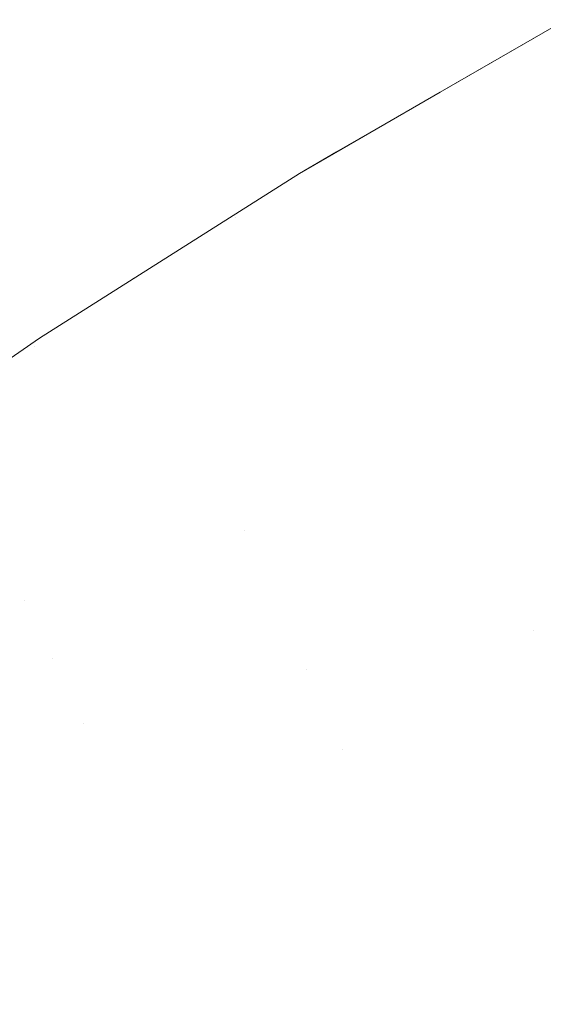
# Model space of a CAD drawing. Header units: centimetres. Extents: x -21.6 to 22.7, y 3.4 to 5.2.
# Tile 73 of 256: x -21.54375 to -21.53813, y 5.18065 to 5.19121. Entities that reach past the tile are written whole.
import ezdxf

# ---------------------------------------------------------------- set-up
doc = ezdxf.new("R2010")
doc.units = ezdxf.units.CM
doc.header["$LTSCALE"] = 2.54
doc.layers.add('Lucido design-1', color=7, linetype='Continuous')

# ---------------------------------------------------------------- blocks, each defined once
blk = doc.blocks.new('Gruppo-4-1')
at = {"color": 7, "linetype": 'Continuous', "lineweight": 9}
for points, invisible_edges in [([(-21.538121, 5.191068, -1872.313952), (-21.537889, 5.191208, -1872.315514), (-21.54035, 5.189791, -1872.315514), (-21.54035, 5.189787, -1872.313952)], 13), ([(-21.54035, 5.189791, -1872.315514), (-21.537889, 5.191208, -1872.315514), (-21.537889, 5.191208, -1872.915514), (-21.539237, 5.190432, -1872.915514)], 10), ([(-21.539237, 5.190432, -1872.915514), (-21.537889, 5.191208, -1872.915514), (-21.538108, 5.191034, -1872.918638), (-21.539228, 5.190403, -1872.918638)], 14), ([(-21.54035, 5.189787, -1872.313952), (-21.540336, 5.189754, -1872.31239), (-21.538108, 5.191034, -1872.31239), (-21.538121, 5.191068, -1872.313952)], 15), ([(-21.538087, 5.190979, -1872.310829), (-21.538108, 5.191034, -1872.31239), (-21.540336, 5.189754, -1872.31239), (-21.540314, 5.189699, -1872.310829)], 15), ([(-21.540314, 5.189699, -1872.310829), (-21.540282, 5.189623, -1872.30927), (-21.538057, 5.190901, -1872.30927), (-21.538087, 5.190979, -1872.310829)], 15), ([(-21.539228, 5.190403, -1872.918638), (-21.538108, 5.191034, -1872.918638), (-21.538057, 5.190901, -1872.921758), (-21.539175, 5.190271, -1872.921758)], 15), ([(-21.538019, 5.190802, -1872.307713), (-21.538057, 5.190901, -1872.30927), (-21.540282, 5.189623, -1872.30927), (-21.540242, 5.189525, -1872.307713)], 15), ([(-21.539175, 5.190271, -1872.921758), (-21.538057, 5.190901, -1872.921758), (-21.537973, 5.19068, -1872.924868), (-21.539088, 5.190051, -1872.924868)], 15), ([(-21.540242, 5.189525, -1872.307713), (-21.540192, 5.189405, -1872.30616), (-21.537973, 5.19068, -1872.30616), (-21.538019, 5.190802, -1872.307713)], 15), ([(-21.537918, 5.190537, -1872.304609), (-21.537973, 5.19068, -1872.30616), (-21.540192, 5.189405, -1872.30616), (-21.540134, 5.189263, -1872.304609)], 15), ([(-21.539088, 5.190051, -1872.924868), (-21.537973, 5.19068, -1872.924868), (-21.537855, 5.190372, -1872.927965), (-21.538967, 5.189745, -1872.927965)], 15), ([(-21.540134, 5.189263, -1872.304609), (-21.540067, 5.189101, -1872.303063), (-21.537855, 5.190372, -1872.303063), (-21.537918, 5.190537, -1872.304609)], 15), ([(-21.539237, 5.190432, -1872.915514), (-21.540748, 5.189561, -1872.915514), (-21.540748, 5.189561, -1872.315514), (-21.54035, 5.189791, -1872.315514)], 10), ([(-21.539228, 5.190403, -1872.918638), (-21.540336, 5.189754, -1872.918638), (-21.540748, 5.189561, -1872.915514), (-21.539237, 5.190432, -1872.915514)], 11), ([(-21.539175, 5.190271, -1872.921758), (-21.540282, 5.189623, -1872.921758), (-21.540336, 5.189754, -1872.918638), (-21.539228, 5.190403, -1872.918638)], 15), ([(-21.537784, 5.190185, -1872.301521), (-21.537855, 5.190372, -1872.303063), (-21.540067, 5.189101, -1872.303063), (-21.539991, 5.188916, -1872.301521)], 15), ([(-21.538967, 5.189745, -1872.927965), (-21.537855, 5.190372, -1872.927965), (-21.537704, 5.189976, -1872.931044), (-21.538811, 5.189352, -1872.931044)], 15), ([(-21.539088, 5.190051, -1872.924868), (-21.540192, 5.189405, -1872.924868), (-21.540282, 5.189623, -1872.921758), (-21.539175, 5.190271, -1872.921758)], 15), ([(-21.539991, 5.188916, -1872.301521), (-21.539906, 5.188711, -1872.299984), (-21.537704, 5.189976, -1872.299984), (-21.537784, 5.190185, -1872.301521)], 15), ([(-21.538967, 5.189745, -1872.927965), (-21.540067, 5.189101, -1872.927965), (-21.540192, 5.189405, -1872.924868), (-21.539088, 5.190051, -1872.924868)], 15), ([(-21.537616, 5.189746, -1872.298453), (-21.537704, 5.189976, -1872.299984), (-21.539906, 5.188711, -1872.299984), (-21.539813, 5.188484, -1872.298453)], 15), ([(-21.538811, 5.189352, -1872.931044), (-21.537704, 5.189976, -1872.931044), (-21.53752, 5.189495, -1872.934101), (-21.538621, 5.188875, -1872.934101)], 15), ([(-21.54035, 5.189787, -1872.313952), (-21.54035, 5.189791, -1872.315514), (-21.540748, 5.189561, -1872.315514)], 9), ([(-21.542531, 5.188437, -1872.313952), (-21.542517, 5.188404, -1872.31239), (-21.540336, 5.189754, -1872.31239), (-21.54035, 5.189787, -1872.313952)], 15), ([(-21.542531, 5.188437, -1872.313952), (-21.54035, 5.189787, -1872.313952), (-21.540748, 5.189561, -1872.315514)], 11), ([(-21.540314, 5.189699, -1872.310829), (-21.540336, 5.189754, -1872.31239), (-21.542517, 5.188404, -1872.31239), (-21.542493, 5.18835, -1872.310829)], 15), ([(-21.542493, 5.18835, -1872.310829), (-21.542459, 5.188275, -1872.30927), (-21.540282, 5.189623, -1872.30927), (-21.540314, 5.189699, -1872.310829)], 15), ([(-21.540748, 5.189561, -1872.915514), (-21.540336, 5.189754, -1872.918638), (-21.541432, 5.189088, -1872.918638)], 11), ([(-21.541432, 5.189088, -1872.918638), (-21.540336, 5.189754, -1872.918638), (-21.540282, 5.189623, -1872.921758), (-21.541377, 5.188958, -1872.921758)], 15), ([(-21.538811, 5.189352, -1872.931044), (-21.539906, 5.188711, -1872.931044), (-21.540067, 5.189101, -1872.927965), (-21.538967, 5.189745, -1872.927965)], 15), ([(-21.539813, 5.188484, -1872.298453), (-21.539711, 5.188237, -1872.296927), (-21.53752, 5.189495, -1872.296927), (-21.537616, 5.189746, -1872.298453)], 15), ([(-21.540242, 5.189525, -1872.307713), (-21.540282, 5.189623, -1872.30927), (-21.542459, 5.188275, -1872.30927), (-21.542416, 5.188178, -1872.307713)], 15), ([(-21.541377, 5.188958, -1872.921758), (-21.540282, 5.189623, -1872.921758), (-21.540192, 5.189405, -1872.924868), (-21.541284, 5.188741, -1872.924868)], 15), ([(-21.540748, 5.189561, -1872.315514), (-21.543536, 5.187795, -1872.315514), (-21.542531, 5.188437, -1872.313952)], 10), ([(-21.543536, 5.187795, -1872.915514), (-21.543536, 5.187795, -1872.315514), (-21.540748, 5.189561, -1872.315514), (-21.540748, 5.189561, -1872.915514)], 5), ([(-21.541432, 5.189088, -1872.918638), (-21.542517, 5.188404, -1872.918638), (-21.543536, 5.187795, -1872.915514), (-21.540748, 5.189561, -1872.915514)], 11), ([(-21.542416, 5.188178, -1872.307713), (-21.542364, 5.18806, -1872.30616), (-21.540192, 5.189405, -1872.30616), (-21.540242, 5.189525, -1872.307713)], 15), ([(-21.537416, 5.189223, -1872.295409), (-21.53752, 5.189495, -1872.296927), (-21.539711, 5.188237, -1872.296927), (-21.5396, 5.187968, -1872.295409)], 15), ([(-21.538621, 5.188875, -1872.934101), (-21.53752, 5.189495, -1872.934101), (-21.537305, 5.18893, -1872.93713), (-21.538398, 5.188314, -1872.93713)], 15), ([(-21.540134, 5.189263, -1872.304609), (-21.540192, 5.189405, -1872.30616), (-21.542364, 5.18806, -1872.30616), (-21.542302, 5.187921, -1872.304609)], 15), ([(-21.541284, 5.188741, -1872.924868), (-21.540192, 5.189405, -1872.924868), (-21.540067, 5.189101, -1872.927965), (-21.541155, 5.188439, -1872.927965)], 15), ([(-21.542302, 5.187921, -1872.304609), (-21.542231, 5.187761, -1872.303063), (-21.540067, 5.189101, -1872.303063), (-21.540134, 5.189263, -1872.304609)], 15), ([(-21.538621, 5.188875, -1872.934101), (-21.539711, 5.188237, -1872.934101), (-21.539906, 5.188711, -1872.931044), (-21.538811, 5.189352, -1872.931044)], 15), ([(-21.5396, 5.187968, -1872.295409), (-21.539481, 5.18768, -1872.293898), (-21.537305, 5.18893, -1872.293898), (-21.537416, 5.189223, -1872.295409)], 15), ([(-21.541377, 5.188958, -1872.921758), (-21.542459, 5.188275, -1872.921758), (-21.542517, 5.188404, -1872.918638), (-21.541432, 5.189088, -1872.918638)], 15), ([(-21.539991, 5.188916, -1872.301521), (-21.540067, 5.189101, -1872.303063), (-21.542231, 5.187761, -1872.303063), (-21.542151, 5.187579, -1872.301521)], 15), ([(-21.541155, 5.188439, -1872.927965), (-21.540067, 5.189101, -1872.927965), (-21.539906, 5.188711, -1872.931044), (-21.54099, 5.188052, -1872.931044)], 15), ([(-21.541284, 5.188741, -1872.924868), (-21.542364, 5.18806, -1872.924868), (-21.542459, 5.188275, -1872.921758), (-21.541377, 5.188958, -1872.921758)], 15), ([(-21.542151, 5.187579, -1872.301521), (-21.542061, 5.187377, -1872.299984), (-21.539906, 5.188711, -1872.299984), (-21.539991, 5.188916, -1872.301521)], 15), ([(-21.538398, 5.188314, -1872.93713), (-21.539481, 5.18768, -1872.93713), (-21.539711, 5.188237, -1872.934101), (-21.538621, 5.188875, -1872.934101)], 15), ([(-21.537185, 5.188617, -1872.292394), (-21.537305, 5.18893, -1872.293898), (-21.539481, 5.18768, -1872.293898), (-21.539354, 5.187371, -1872.292394)], 15), ([(-21.538398, 5.188314, -1872.93713), (-21.537305, 5.18893, -1872.93713), (-21.537057, 5.188283, -1872.940129), (-21.538143, 5.187671, -1872.940129)], 15), ([(-21.541155, 5.188439, -1872.927965), (-21.542231, 5.187761, -1872.927965), (-21.542364, 5.18806, -1872.924868), (-21.541284, 5.188741, -1872.924868)], 15), ([(-21.539813, 5.188484, -1872.298453), (-21.539906, 5.188711, -1872.299984), (-21.542061, 5.187377, -1872.299984), (-21.541962, 5.187154, -1872.298453)], 15), ([(-21.54099, 5.188052, -1872.931044), (-21.539906, 5.188711, -1872.931044), (-21.539711, 5.188237, -1872.934101), (-21.540788, 5.187582, -1872.934101)], 15), ([(-21.539354, 5.187371, -1872.292394), (-21.539218, 5.187041, -1872.290899), (-21.537057, 5.188283, -1872.290899), (-21.537185, 5.188617, -1872.292394)], 15), ([(-21.544662, 5.18702, -1872.313952), (-21.542531, 5.188437, -1872.313952), (-21.543536, 5.187795, -1872.315514)], 11), ([(-21.544662, 5.18702, -1872.313952), (-21.544647, 5.186988, -1872.31239), (-21.542517, 5.188404, -1872.31239), (-21.542531, 5.188437, -1872.313952)], 15), ([(-21.54099, 5.188052, -1872.931044), (-21.542061, 5.187377, -1872.931044), (-21.542231, 5.187761, -1872.927965), (-21.541155, 5.188439, -1872.927965)], 15), ([(-21.541962, 5.187154, -1872.298453), (-21.541854, 5.18691, -1872.296927), (-21.539711, 5.188237, -1872.296927), (-21.539813, 5.188484, -1872.298453)], 15), ([(-21.542493, 5.18835, -1872.310829), (-21.542517, 5.188404, -1872.31239), (-21.544647, 5.186988, -1872.31239), (-21.544622, 5.186935, -1872.310829)], 15), ([(-21.544622, 5.186935, -1872.310829), (-21.544587, 5.186861, -1872.30927), (-21.542459, 5.188275, -1872.30927), (-21.542493, 5.18835, -1872.310829)], 15), ([(-21.543536, 5.187795, -1872.915514), (-21.542517, 5.188404, -1872.918638), (-21.543588, 5.187704, -1872.918638)], 11), ([(-21.543588, 5.187704, -1872.918638), (-21.542517, 5.188404, -1872.918638), (-21.542459, 5.188275, -1872.921758), (-21.543529, 5.187576, -1872.921758)], 15), ([(-21.538143, 5.187671, -1872.940129), (-21.539218, 5.187041, -1872.940129), (-21.539481, 5.18768, -1872.93713), (-21.538398, 5.188314, -1872.93713)], 15), ([(-21.542416, 5.188178, -1872.307713), (-21.542459, 5.188275, -1872.30927), (-21.544587, 5.186861, -1872.30927), (-21.544542, 5.186766, -1872.307713)], 15), ([(-21.543529, 5.187576, -1872.921758), (-21.542459, 5.188275, -1872.921758), (-21.542364, 5.18806, -1872.924868), (-21.543432, 5.187363, -1872.924868)], 15), ([(-21.5396, 5.187968, -1872.295409), (-21.539711, 5.188237, -1872.296927), (-21.541854, 5.18691, -1872.296927), (-21.541737, 5.186646, -1872.295409)], 15), ([(-21.540788, 5.187582, -1872.934101), (-21.539711, 5.188237, -1872.934101), (-21.539481, 5.18768, -1872.93713), (-21.540552, 5.187029, -1872.93713)], 15), ([(-21.536922, 5.187929, -1872.289412), (-21.537057, 5.188283, -1872.290899), (-21.539218, 5.187041, -1872.290899), (-21.539074, 5.186692, -1872.289412)], 15), ([(-21.538143, 5.187671, -1872.940129), (-21.537057, 5.188283, -1872.940129), (-21.536779, 5.187555, -1872.943094), (-21.537856, 5.186947, -1872.943094)], 15), ([(-21.544542, 5.186766, -1872.307713), (-21.544487, 5.18665, -1872.30616), (-21.542364, 5.18806, -1872.30616), (-21.542416, 5.188178, -1872.307713)], 15), ([(-21.542302, 5.187921, -1872.304609), (-21.542364, 5.18806, -1872.30616), (-21.544487, 5.18665, -1872.30616), (-21.544421, 5.186513, -1872.304609)], 15), ([(-21.543432, 5.187363, -1872.924868), (-21.542364, 5.18806, -1872.924868), (-21.542231, 5.187761, -1872.927965), (-21.543295, 5.187066, -1872.927965)], 15), ([(-21.540788, 5.187582, -1872.934101), (-21.541854, 5.18691, -1872.934101), (-21.542061, 5.187377, -1872.931044), (-21.54099, 5.188052, -1872.931044)], 15), ([(-21.544421, 5.186513, -1872.304609), (-21.544346, 5.186355, -1872.303063), (-21.542231, 5.187761, -1872.303063), (-21.542302, 5.187921, -1872.304609)], 15), ([(-21.541737, 5.186646, -1872.295409), (-21.541611, 5.186361, -1872.293898), (-21.539481, 5.18768, -1872.293898), (-21.5396, 5.187968, -1872.295409)], 15), ([(-21.539074, 5.186692, -1872.289412), (-21.538922, 5.186323, -1872.287934), (-21.536779, 5.187555, -1872.287934), (-21.536922, 5.187929, -1872.289412)], 15), ([(-21.543536, 5.187795, -1872.315514), (-21.544657, 5.187016, -1872.315514), (-21.544662, 5.18702, -1872.313952)], 10), ([(-21.544657, 5.187016, -1872.315514), (-21.543536, 5.187795, -1872.315514), (-21.543536, 5.187795, -1872.915514), (-21.544657, 5.187016, -1872.915514)], 10), ([(-21.543588, 5.187704, -1872.918638), (-21.544647, 5.186988, -1872.918638), (-21.544657, 5.187016, -1872.915514), (-21.543536, 5.187795, -1872.915514)], 11), ([(-21.543529, 5.187576, -1872.921758), (-21.544587, 5.186861, -1872.921758), (-21.544647, 5.186988, -1872.918638), (-21.543588, 5.187704, -1872.918638)], 15), ([(-21.542151, 5.187579, -1872.301521), (-21.542231, 5.187761, -1872.303063), (-21.544346, 5.186355, -1872.303063), (-21.544262, 5.186176, -1872.301521)], 15), ([(-21.543295, 5.187066, -1872.927965), (-21.542231, 5.187761, -1872.927965), (-21.542061, 5.187377, -1872.931044), (-21.54312, 5.186685, -1872.931044)], 15), ([(-21.539354, 5.187371, -1872.292394), (-21.539481, 5.18768, -1872.293898), (-21.541611, 5.186361, -1872.293898), (-21.541476, 5.186057, -1872.292394)], 15), ([(-21.540552, 5.187029, -1872.93713), (-21.539481, 5.18768, -1872.93713), (-21.539218, 5.187041, -1872.940129), (-21.540281, 5.186395, -1872.940129)], 15), ([(-21.543432, 5.187363, -1872.924868), (-21.544487, 5.18665, -1872.924868), (-21.544587, 5.186861, -1872.921758), (-21.543529, 5.187576, -1872.921758)], 15), ([(-21.544262, 5.186176, -1872.301521), (-21.544167, 5.185977, -1872.299984), (-21.542061, 5.187377, -1872.299984), (-21.542151, 5.187579, -1872.301521)], 15), ([(-21.540552, 5.187029, -1872.93713), (-21.541611, 5.186361, -1872.93713), (-21.541854, 5.18691, -1872.934101), (-21.540788, 5.187582, -1872.934101)], 15), ([(-21.537856, 5.186947, -1872.943094), (-21.538922, 5.186323, -1872.943094), (-21.539218, 5.187041, -1872.940129), (-21.538143, 5.187671, -1872.940129)], 15), ([(-21.536629, 5.187161, -1872.286467), (-21.536779, 5.187555, -1872.287934), (-21.538922, 5.186323, -1872.287934), (-21.538762, 5.185935, -1872.286467)], 15), ([(-21.543295, 5.187066, -1872.927965), (-21.544346, 5.186355, -1872.927965), (-21.544487, 5.18665, -1872.924868), (-21.543432, 5.187363, -1872.924868)], 15), ([(-21.541962, 5.187154, -1872.298453), (-21.542061, 5.187377, -1872.299984), (-21.544167, 5.185977, -1872.299984), (-21.544063, 5.185758, -1872.298453)], 15), ([(-21.54312, 5.186685, -1872.931044), (-21.542061, 5.187377, -1872.931044), (-21.541854, 5.18691, -1872.934101), (-21.542908, 5.186222, -1872.934101)], 15), ([(-21.541476, 5.186057, -1872.292394), (-21.541332, 5.185732, -1872.290899), (-21.539218, 5.187041, -1872.290899), (-21.539354, 5.187371, -1872.292394)], 15), ([(-21.544063, 5.185758, -1872.298453), (-21.543949, 5.185518, -1872.296927), (-21.541854, 5.18691, -1872.296927), (-21.541962, 5.187154, -1872.298453)], 15), ([(-21.538762, 5.185935, -1872.286467), (-21.538594, 5.185528, -1872.285009), (-21.536471, 5.186748, -1872.285009), (-21.536629, 5.187161, -1872.286467)], 15), ([(-21.54312, 5.186685, -1872.931044), (-21.544167, 5.185977, -1872.931044), (-21.544346, 5.186355, -1872.927965), (-21.543295, 5.187066, -1872.927965)], 15), ([(-21.540281, 5.186395, -1872.940129), (-21.541332, 5.185732, -1872.940129), (-21.541611, 5.186361, -1872.93713), (-21.540552, 5.187029, -1872.93713)], 15), ([(-21.539074, 5.186692, -1872.289412), (-21.539218, 5.187041, -1872.290899), (-21.541332, 5.185732, -1872.290899), (-21.54118, 5.185388, -1872.289412)], 15), ([(-21.540281, 5.186395, -1872.940129), (-21.539218, 5.187041, -1872.940129), (-21.538922, 5.186323, -1872.943094), (-21.539976, 5.185682, -1872.943094)], 15), ([(-21.537538, 5.186146, -1872.946019), (-21.538594, 5.185528, -1872.946019), (-21.538922, 5.186323, -1872.943094), (-21.537856, 5.186947, -1872.943094)], 15), ([(-21.541737, 5.186646, -1872.295409), (-21.541854, 5.18691, -1872.296927), (-21.543949, 5.185518, -1872.296927), (-21.543825, 5.185258, -1872.295409)], 15), ([(-21.542908, 5.186222, -1872.934101), (-21.541854, 5.18691, -1872.934101), (-21.541611, 5.186361, -1872.93713), (-21.542658, 5.185677, -1872.93713)], 15), ([(-21.536306, 5.186315, -1872.283562), (-21.536471, 5.186748, -1872.285009), (-21.538594, 5.185528, -1872.285009), (-21.538418, 5.185101, -1872.283562)], 15), ([(-21.542908, 5.186222, -1872.934101), (-21.543949, 5.185518, -1872.934101), (-21.544167, 5.185977, -1872.931044), (-21.54312, 5.186685, -1872.931044)], 15), ([(-21.543825, 5.185258, -1872.295409), (-21.543692, 5.184978, -1872.293898), (-21.541611, 5.186361, -1872.293898), (-21.541737, 5.186646, -1872.295409)], 15), ([(-21.54118, 5.185388, -1872.289412), (-21.541019, 5.185025, -1872.287934), (-21.538922, 5.186323, -1872.287934), (-21.539074, 5.186692, -1872.289412)], 15), ([(-21.541476, 5.186057, -1872.292394), (-21.541611, 5.186361, -1872.293898), (-21.543692, 5.184978, -1872.293898)], 11), ([(-21.542658, 5.185677, -1872.93713), (-21.541611, 5.186361, -1872.93713), (-21.541332, 5.185732, -1872.940129)], 11), ([(-21.539976, 5.185682, -1872.943094), (-21.541019, 5.185025, -1872.943094), (-21.541332, 5.185732, -1872.940129), (-21.540281, 5.186395, -1872.940129)], 15), ([(-21.538762, 5.185935, -1872.286467), (-21.538922, 5.186323, -1872.287934), (-21.541019, 5.185025, -1872.287934), (-21.540849, 5.184643, -1872.286467)], 15), ([(-21.539976, 5.185682, -1872.943094), (-21.538922, 5.186323, -1872.943094), (-21.538594, 5.185528, -1872.946019), (-21.539638, 5.184893, -1872.946019)], 15), ([(-21.538418, 5.185101, -1872.283562), (-21.538235, 5.184657, -1872.282125), (-21.536134, 5.185864, -1872.282125), (-21.536306, 5.186315, -1872.283562)], 15), ([(-21.542658, 5.185677, -1872.93713), (-21.543692, 5.184978, -1872.93713), (-21.543949, 5.185518, -1872.934101), (-21.542908, 5.186222, -1872.934101)], 15), ([(-21.53719, 5.185269, -1872.948903), (-21.538235, 5.184657, -1872.948903), (-21.538594, 5.185528, -1872.946019), (-21.537538, 5.186146, -1872.946019)], 15), ([(-21.543692, 5.184978, -1872.293898), (-21.543398, 5.184359, -1872.290899), (-21.541332, 5.185732, -1872.290899), (-21.541476, 5.186057, -1872.292394)], 15), ([(-21.540849, 5.184643, -1872.286467), (-21.540671, 5.184242, -1872.285009), (-21.538594, 5.185528, -1872.285009), (-21.538762, 5.185935, -1872.286467)], 15), ([(-21.535954, 5.185395, -1872.280701), (-21.536134, 5.185864, -1872.282125), (-21.538235, 5.184657, -1872.282125), (-21.538044, 5.184194, -1872.280701)], 15), ([(-21.541332, 5.185732, -1872.940129), (-21.543398, 5.184359, -1872.940129), (-21.543692, 5.184978, -1872.93713), (-21.542658, 5.185677, -1872.93713)], 15), ([(-21.54118, 5.185388, -1872.289412), (-21.541332, 5.185732, -1872.290899), (-21.543398, 5.184359, -1872.290899)], 11), ([(-21.543068, 5.183664, -1872.943094), (-21.543398, 5.184359, -1872.940129), (-21.541332, 5.185732, -1872.940129), (-21.541019, 5.185025, -1872.943094)], 15), ([(-21.539638, 5.184893, -1872.946019), (-21.540671, 5.184242, -1872.946019), (-21.541019, 5.185025, -1872.943094), (-21.539976, 5.185682, -1872.943094)], 15), ([(-21.545723, 5.183534, -1872.93713), (-21.545993, 5.184064, -1872.934101), (-21.543949, 5.185518, -1872.934101), (-21.543692, 5.184978, -1872.93713)], 15), ([(-21.538418, 5.185101, -1872.283562), (-21.538594, 5.185528, -1872.285009), (-21.540671, 5.184242, -1872.285009)], 11), ([(-21.539638, 5.184893, -1872.946019), (-21.538594, 5.185528, -1872.946019), (-21.538235, 5.184657, -1872.948903)], 11), ([(-21.543398, 5.184359, -1872.290899), (-21.543068, 5.183664, -1872.287934), (-21.541019, 5.185025, -1872.287934), (-21.54118, 5.185388, -1872.289412)], 15), ([(-21.545993, 5.184064, -1872.296927), (-21.545723, 5.183534, -1872.293898), (-21.543692, 5.184978, -1872.293898), (-21.543825, 5.185258, -1872.295409)], 15), ([(-21.536812, 5.184318, -1872.95174), (-21.537846, 5.183713, -1872.95174), (-21.538235, 5.184657, -1872.948903), (-21.53719, 5.185269, -1872.948903)], 15), ([(-21.540671, 5.184242, -1872.285009), (-21.540291, 5.183384, -1872.282125), (-21.538235, 5.184657, -1872.282125), (-21.538418, 5.185101, -1872.283562)], 15), ([(-21.543692, 5.184978, -1872.293898), (-21.545723, 5.183534, -1872.293898), (-21.545415, 5.182926, -1872.290899), (-21.543398, 5.184359, -1872.290899)], 15), ([(-21.543692, 5.184978, -1872.93713), (-21.543398, 5.184359, -1872.940129), (-21.545415, 5.182926, -1872.940129), (-21.545723, 5.183534, -1872.93713)], 15), ([(-21.540849, 5.184643, -1872.286467), (-21.541019, 5.185025, -1872.287934), (-21.543068, 5.183664, -1872.287934)], 11), ([(-21.541019, 5.185025, -1872.943094), (-21.540671, 5.184242, -1872.946019), (-21.542702, 5.182893, -1872.946019), (-21.543068, 5.183664, -1872.943094)], 15), ([(-21.538235, 5.184657, -1872.948903), (-21.540291, 5.183384, -1872.948903), (-21.540671, 5.184242, -1872.946019), (-21.539638, 5.184893, -1872.946019)], 15), ([(-21.543068, 5.183664, -1872.287934), (-21.542702, 5.182893, -1872.285009), (-21.540671, 5.184242, -1872.285009), (-21.540849, 5.184643, -1872.286467)], 15), ([(-21.538044, 5.184194, -1872.280701), (-21.538235, 5.184657, -1872.282125), (-21.540291, 5.183384, -1872.282125)], 11), ([(-21.538235, 5.184657, -1872.948903), (-21.537846, 5.183713, -1872.95174), (-21.539879, 5.182454, -1872.95174), (-21.540291, 5.183384, -1872.948903)], 15), ([(-21.543398, 5.184359, -1872.290899), (-21.545415, 5.182926, -1872.290899), (-21.545067, 5.182242, -1872.287934), (-21.543068, 5.183664, -1872.287934)], 15), ([(-21.545067, 5.182242, -1872.943094), (-21.545415, 5.182926, -1872.940129), (-21.543398, 5.184359, -1872.940129), (-21.543068, 5.183664, -1872.943094)], 15), ([(-21.542301, 5.182048, -1872.282125), (-21.540291, 5.183384, -1872.282125), (-21.540671, 5.184242, -1872.285009), (-21.542702, 5.182893, -1872.285009)], 15), ([(-21.542301, 5.182048, -1872.948903), (-21.542702, 5.182893, -1872.946019), (-21.540671, 5.184242, -1872.946019), (-21.540291, 5.183384, -1872.948903)], 15), ([(-21.540291, 5.183384, -1872.282125), (-21.539879, 5.182454, -1872.279288), (-21.537846, 5.183713, -1872.279288), (-21.538044, 5.184194, -1872.280701)], 15), ([(-21.537846, 5.183713, -1872.279288), (-21.539879, 5.182454, -1872.279288), (-21.539436, 5.181455, -1872.276499), (-21.537427, 5.182698, -1872.276499)], 15), ([(-21.539436, 5.181455, -1872.954529), (-21.539879, 5.182454, -1872.95174), (-21.537846, 5.183713, -1872.95174), (-21.537427, 5.182698, -1872.954529)], 15), ([(-21.543068, 5.183664, -1872.287934), (-21.545067, 5.182242, -1872.287934), (-21.544683, 5.181484, -1872.285009), (-21.542702, 5.182893, -1872.285009)], 15), ([(-21.543068, 5.183664, -1872.943094), (-21.542702, 5.182893, -1872.946019), (-21.544683, 5.181484, -1872.946019), (-21.545067, 5.182242, -1872.943094)], 15), ([(-21.541866, 5.181134, -1872.279288), (-21.539879, 5.182454, -1872.279288), (-21.540291, 5.183384, -1872.282125), (-21.542301, 5.182048, -1872.282125)], 15), ([(-21.540291, 5.183384, -1872.948903), (-21.539879, 5.182454, -1872.95174), (-21.541866, 5.181134, -1872.95174), (-21.542301, 5.182048, -1872.948903)], 15), ([(-21.542702, 5.182893, -1872.285009), (-21.544683, 5.181484, -1872.285009), (-21.544261, 5.180654, -1872.282125), (-21.542301, 5.182048, -1872.282125)], 15), ([(-21.544261, 5.180654, -1872.948903), (-21.544683, 5.181484, -1872.946019), (-21.542702, 5.182893, -1872.946019), (-21.542301, 5.182048, -1872.948903)], 15), ([(-21.537427, 5.182698, -1872.276499), (-21.539436, 5.181455, -1872.276499), (-21.538963, 5.180389, -1872.273762), (-21.536981, 5.181616, -1872.273762)], 15), ([(-21.537427, 5.182698, -1872.954529), (-21.536981, 5.181616, -1872.957266), (-21.538963, 5.180389, -1872.957266), (-21.539436, 5.181455, -1872.954529)], 15), ([(-21.541399, 5.18015, -1872.276499), (-21.539436, 5.181455, -1872.276499), (-21.539879, 5.182454, -1872.279288), (-21.541866, 5.181134, -1872.279288)], 15), ([(-21.541399, 5.18015, -1872.954529), (-21.541866, 5.181134, -1872.95174), (-21.539879, 5.182454, -1872.95174), (-21.539436, 5.181455, -1872.954529)], 15), ([(-21.542301, 5.182048, -1872.282125), (-21.544261, 5.180654, -1872.282125), (-21.543805, 5.179755, -1872.279288), (-21.541866, 5.181134, -1872.279288)], 15), ([(-21.542301, 5.182048, -1872.948903), (-21.541866, 5.181134, -1872.95174), (-21.543805, 5.179755, -1872.95174), (-21.544261, 5.180654, -1872.948903)], 15), ([(-21.536981, 5.181616, -1872.273762), (-21.538963, 5.180389, -1872.273762), (-21.538462, 5.179258, -1872.27108), (-21.536508, 5.180468, -1872.27108)], 15), ([(-21.538462, 5.179258, -1872.959948), (-21.538963, 5.180389, -1872.957266), (-21.536981, 5.181616, -1872.957266), (-21.536508, 5.180468, -1872.959948)], 15), ([(-21.5409, 5.179101, -1872.273762), (-21.538963, 5.180389, -1872.273762), (-21.539436, 5.181455, -1872.276499), (-21.541399, 5.18015, -1872.276499)], 15), ([(-21.539436, 5.181455, -1872.954529), (-21.538963, 5.180389, -1872.957266), (-21.5409, 5.179101, -1872.957266), (-21.541399, 5.18015, -1872.954529)], 15), ([(-21.541866, 5.181134, -1872.279288), (-21.543805, 5.179755, -1872.279288), (-21.543314, 5.178788, -1872.276499), (-21.541399, 5.18015, -1872.276499)], 15), ([(-21.543314, 5.178788, -1872.954529), (-21.543805, 5.179755, -1872.95174), (-21.541866, 5.181134, -1872.95174), (-21.541399, 5.18015, -1872.954529)], 15)]:
    blk.add_3dface(points, dxfattribs=dict(at, invisible_edges=invisible_edges))
blk = doc.blocks.new('Gruppo-5-1')
at = {"color": 7}
blk.add_blockref('Gruppo-4-1', (0, 0), dxfattribs=at)

msp = doc.modelspace()

# ---------------------------------------------------------------- block references
at = {"layer": 'Lucido design-1', "color": 7}
msp.add_blockref('Gruppo-5-1', (0, 0), dxfattribs=at)

doc.saveas('drawing.dxf')
